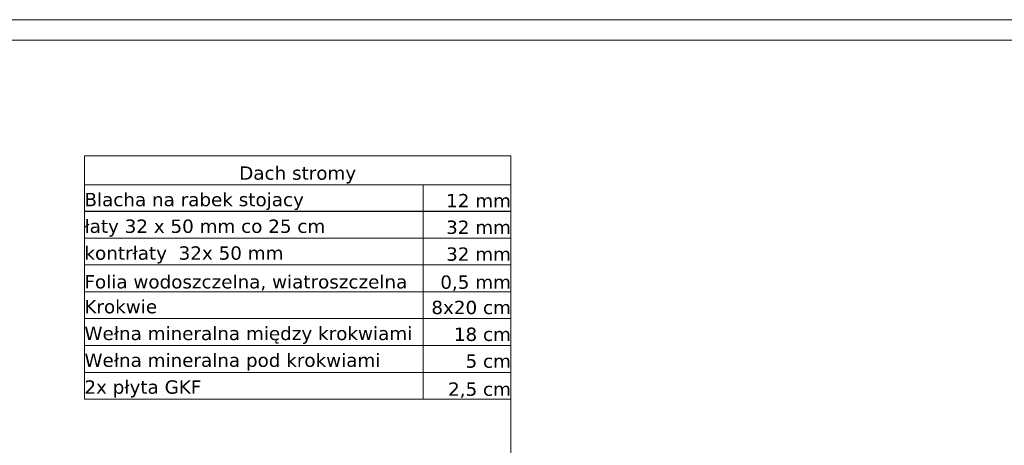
# Model space of a CAD drawing. Extents: x 5465377 to 5465550, y 5925276 to 5925338.
# Tile 150 of 182: x 5465445.123 to 5465447.336, y 5925322.502 to 5925323.458. Entities that reach past the tile are written whole.
import ezdxf

# ---------------------------------------------------------------- set-up
doc = ezdxf.new("R2010")
doc.units = 0
doc.header["$MEASUREMENT"] = 0
doc.layers.add('_ARCH_Projekt_Nr_pióra__141', color=7, linetype='Continuous')
for name, color, linetype, lineweight in [('_ARCH_Projekt_Nr_pióra__141_Nr_Pióra__141', 7, 'Continuous', 0), ('tabelki_Nr_pióra__1_Nr_pióra__141_Nr_Pióra__141', 7, 'Continuous', 0), ('tabelki_Nr_pióra__7_Nr_pióra__7_Nr_Pióra__7', 7, 'Continuous', 35), ('zzz_elewacje_Nr_pióra__141_Nr_Pióra__141', 7, 'Continuous', 0)]:
    doc.layers.add(name, color=color, linetype=linetype, lineweight=lineweight)
doc.styles.add('GENERATED_STYLE_6', font='verdana.ttf')

# ---------------------------------------------------------------- blocks, each defined once
blk = doc.blocks.new('Linia_115310', base_point=(5465446.227, 5925322.6055))
at = {"layer": '_ARCH_Projekt_Nr_pióra__141_Nr_Pióra__141', "linetype": 'Continuous'}
blk.add_hatch(color=256, dxfattribs=at).paths.add_polyline_path([(5465446.252, 5925321.4451), (5465446.2501, 5925321.4546), (5465446.2447, 5925321.4627), (5465446.2366, 5925321.4682), (5465446.227, 5925321.4701), (5465446.2174, 5925321.4682), (5465446.2093, 5925321.4627), (5465446.2039, 5925321.4546), (5465446.202, 5925321.4451), (5465446.2039, 5925321.4355), (5465446.2093, 5925321.4274), (5465446.2174, 5925321.422), (5465446.227, 5925321.4201), (5465446.2366, 5925321.422), (5465446.2447, 5925321.4274), (5465446.2501, 5925321.4355)], flags=0)
blk.add_line((5465446.227, 5925322.6055), (5465446.227, 5925321.4701), dxfattribs=at)
blk.add_circle((5465446.227, 5925321.4451), 0.025, dxfattribs=at)

msp = doc.modelspace()

# ---------------------------------------------------------------- linework, layer by layer
at = {"layer": 'tabelki_Nr_pióra__1_Nr_pióra__141_Nr_Pióra__141', "linetype": 'Continuous', "flags": 128}
for points in [[(5465445.2687, 5925323.1521), (5465446.227, 5925323.1521), (5465446.227, 5925323.0873), (5465445.2687, 5925323.0873)], [(5465445.2687, 5925323.0873), (5465446.0297, 5925323.0873), (5465446.0297, 5925323.027), (5465445.2687, 5925323.027)], [(5465446.0297, 5925323.0873), (5465446.227, 5925323.0873), (5465446.227, 5925323.027), (5465446.0297, 5925323.027)], [(5465445.2687, 5925323.0277), (5465446.0297, 5925323.0277), (5465446.0297, 5925322.9674), (5465445.2687, 5925322.9674)], [(5465446.0297, 5925323.0277), (5465446.227, 5925323.0277), (5465446.227, 5925322.9674), (5465446.0297, 5925322.9674)], [(5465445.2687, 5925322.9674), (5465446.0297, 5925322.9674), (5465446.0297, 5925322.907), (5465445.2687, 5925322.907)], [(5465446.0297, 5925322.9674), (5465446.227, 5925322.9674), (5465446.227, 5925322.907), (5465446.0297, 5925322.907)], [(5465445.2687, 5925322.907), (5465446.0297, 5925322.907), (5465446.0297, 5925322.8467), (5465445.2687, 5925322.8467)], [(5465446.0297, 5925322.907), (5465446.227, 5925322.907), (5465446.227, 5925322.8467), (5465446.0297, 5925322.8467)], [(5465445.2687, 5925322.8467), (5465446.0297, 5925322.8467), (5465446.0297, 5925322.7864), (5465445.2687, 5925322.7864)], [(5465446.0297, 5925322.8467), (5465446.227, 5925322.8467), (5465446.227, 5925322.7864), (5465446.0297, 5925322.7864)], [(5465445.2687, 5925322.7864), (5465446.0297, 5925322.7864), (5465446.0297, 5925322.7261), (5465445.2687, 5925322.7261)], [(5465446.0297, 5925322.7864), (5465446.227, 5925322.7864), (5465446.227, 5925322.7261), (5465446.0297, 5925322.7261)], [(5465445.2687, 5925322.7261), (5465446.0297, 5925322.7261), (5465446.0297, 5925322.6658), (5465445.2687, 5925322.6658)], [(5465446.0297, 5925322.7261), (5465446.227, 5925322.7261), (5465446.227, 5925322.6658), (5465446.0297, 5925322.6658)], [(5465445.2687, 5925322.6658), (5465446.0297, 5925322.6658), (5465446.0297, 5925322.6055), (5465445.2687, 5925322.6055)], [(5465446.0297, 5925322.6658), (5465446.227, 5925322.6658), (5465446.227, 5925322.6055), (5465446.0297, 5925322.6055)]]:
    msp.add_lwpolyline(points, close=True, dxfattribs=at)
at = {"layer": 'zzz_elewacje_Nr_pióra__141_Nr_Pióra__141', "linetype": 'Continuous', "flags": 128}
for points in [[(5465441.0354, 5925323.4578), (5465449.1553, 5925323.4578), (5465449.1553, 5925317.7244), (5465441.0354, 5925317.7244)], [(5465441.3765, 5925323.4122), (5465449.0967, 5925323.4122), (5465449.0967, 5925317.782), (5465441.3765, 5925317.782)]]:
    msp.add_lwpolyline(points, close=True, dxfattribs=at)

# ---------------------------------------------------------------- block references
at = {"layer": '_ARCH_Projekt_Nr_pióra__141', "linetype": 'Continuous'}
msp.add_blockref('Linia_115310', (5465446.227, 5925322.6055), dxfattribs=at)

# ---------------------------------------------------------------- texts
at = {"layer": 'tabelki_Nr_pióra__7_Nr_pióra__7_Nr_Pióra__7', "linetype": 'Continuous', "char_height": 0.03, "style": 'GENERATED_STYLE_6'}
for s, insert, attachment_point in [('{Dach stromy}', (5465445.7479, 5925323.0899), 8), ('{Blacha na rabek stojacy                }', (5465445.2687, 5925323.0303), 7), ('{12 mm                  }', (5465446.227, 5925323.0364), 9), ('{łaty 32 x 50 mm co 25 cm     }', (5465445.2687, 5925322.9705), 7), ('{32 mm                  }', (5465446.227, 5925322.9761), 9), ('{kontrłaty  32x 50 mm              }', (5465445.2687, 5925322.9102), 7), ('{32 mm                  }', (5465446.227, 5925322.9158), 9), ('{Folia wodoszczelna, wiatroszczelna  }', (5465445.2687, 5925322.8495), 7), ('{0,5 mm                  }', (5465446.227, 5925322.8487), 9), ('{Krokwie         }', (5465445.2687, 5925322.7978), 7), ('{8x20 cm                  }', (5465446.227, 5925322.796), 9), ('{Wełna mineralna między krokwiami        }', (5465445.2687, 5925322.7297), 7), ('{18 cm                  }', (5465446.227, 5925322.7357), 9), ('{Wełna mineralna pod krokwiami        }', (5465445.2687, 5925322.6695), 7), ('{5 cm                  }', (5465446.227, 5925322.6755), 9), ('{2x płyta GKF       }', (5465445.2687, 5925322.6092), 7), ('{2,5 cm                  }', (5465446.227, 5925322.6083), 9)]:
    msp.add_mtext(s, dxfattribs=dict(at, insert=insert, attachment_point=attachment_point))

doc.saveas('drawing.dxf')
